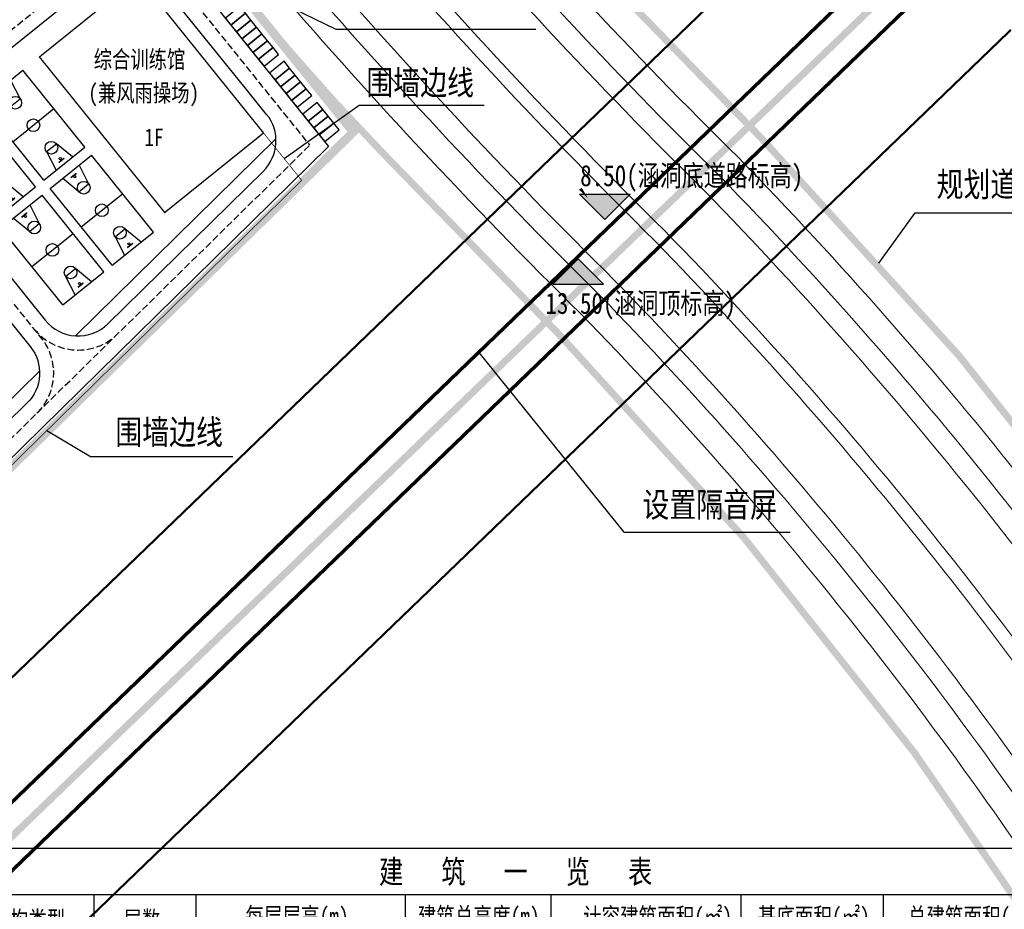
# Model space of a CAD drawing. Extents: x 38389316 to 38391210, y 2479116 to 2480544.
# Tile 31 of 68: x 38390170 to 38390450, y 2479509 to 2479761. Entities that reach past the tile are written whole.
import ezdxf
from ezdxf.enums import TextEntityAlignment as Align

# ---------------------------------------------------------------- set-up
doc = ezdxf.new("R2010")
doc.units = 0
doc.header["$LTSCALE"] = 2
for name, pattern in [('CENTER2', [1.125, 0.75, -0.125, 0.125, -0.125]), ('DASH', [0.35, 0.25, -0.1]), ('TUNNELMIDLINE', [8, 6, -2])]:
    doc.linetypes.add(name, pattern=pattern)
for name, color, linetype in [('0-lunkuo', 7, 'CONTINUOUS'), ('30米环保线', 170, 'CONTINUOUS'), ('DIM_ELEV', 3, 'CONTINUOUS'), ('DIM_SYMB', 3, 'CONTINUOUS'), ('DL_道路红线', 7, 'CONTINUOUS'), ('u-road', 4, 'CONTINUOUS'), ('U_室外车位', 3, 'CONTINUOUS'), ('ZJ', 7, 'CONTINUOUS'), ('围墙', 7, 'CENTER2'), ('文字', 7, 'CONTINUOUS'), ('校内道路中线', 1, 'CONTINUOUS'), ('远期建筑', 141, 'CONTINUOUS'), ('远期红线', 30, 'CONTINUOUS'), ('道路', 33, 'CONTINUOUS')]:
    doc.layers.add(name, color=color, linetype=linetype)
doc.layers.add('1_railway', color=250, linetype='CONTINUOUS', lineweight=13)
doc.layers.add('路边线', color=5, linetype='CONTINUOUS', lineweight=9)
doc.styles.add('-宋体', font='txt', dxfattribs={"width": 0.8})
doc.styles.add('HZTXT', font='txt', dxfattribs={"width": 0.8})
doc.styles.add('中等线体', font='txt', dxfattribs={"width": 0.8})
doc.styles.add('宋体', font='txt', dxfattribs={"width": 0.8, "height": 8})

# ---------------------------------------------------------------- blocks, each defined once
blk = doc.blocks.new('hyvahavb')
at = {"layer": 'DIM_ELEV'}
blk.add_hatch(color=10, dxfattribs=at).paths.add_polyline_path([(-173.18, -4360.83), (-182.18, -4351.83), (-164.18, -4351.83)])
at = {"layer": 'DIM_ELEV', "color": 10}
for p, q in [((-173.18, -4360.83), (-182.18, -4351.83)), ((-182.18, -4351.83), (-164.18, -4351.83)), ((-173.18, -4360.83), (-164.18, -4351.83))]:
    blk.add_line(p, q, dxfattribs=at)
blk = doc.blocks.new('_J1DYT')
at = {"layer": '0-lunkuo'}
for p, q in [((0, 0), (0, 1500)), ((2800, 1500), (0, 1500)), ((1400, 0), (1400, 1500)), ((2800, 0), (2800, 1500)), ((0, 1050), (580, 930)), ((130, 840), (120, 840)), ((120, 660), (120, 840)), ((130, 660), (130, 840)), ((580, 570), (580, 930)), ((2800, 1050), (2220, 930)), ((2220, 570), (2220, 930)), ((2670, 840), (2680, 840)), ((2670, 660), (2670, 840)), ((2680, 660), (2680, 840)), ((580, 570), (0, 450)), ((130, 660), (120, 660)), ((148, 755), (130, 755)), ((148, 750), (130, 750)), ((148, 745), (130, 745)), ((2220, 570), (2800, 450)), ((2652, 755), (2670, 755)), ((2652, 750), (2670, 750)), ((2652, 745), (2670, 745)), ((2670, 660), (2680, 660)), ((2800, 0), (0, 0))]:
    blk.add_line(p, q, dxfattribs=at)
for centre, radius in [((580, 750), 180), ((1400, 750), 180), ((2220, 750), 180), ((178, 750), 30), ((2622, 750), 30)]:
    blk.add_circle(centre, radius, dxfattribs=at)
at = {"layer": '0-lunkuo', "flags": 9}
for tag in ['XSIZE', 'YSIZE']:
    blk.add_attdef(tag, (0, 0), '', height=0.5, rotation=0, dxfattribs=at)
blk = doc.blocks.new('uiiatguaukjb')
at = {"layer": '路边线', "color": 33, "flags": 128}
for points in [[(38390528.56, 2479527.74, 0.050554), (38390374.21, 2479722.36, -0.021162), (38390287.9, 2479814.98, -0.021162)], [(38390475.5, 2479493.77, 0.050415), (38390329.5, 2479677.97, -0.021054), (38390240.04, 2479774.01, -0.021054)]]:
    blk.add_lwpolyline(points, format="xyb", dxfattribs=at)
at = {"layer": '路边线', "color": 0, "flags": 128}
for points in [[(38390522.24, 2479523.69, 0.050537), (38390368.89, 2479717.07, -0.021149), (38390282.2, 2479810.1, -0.021149)], [(38390517.19, 2479520.46, 0.050525), (38390364.63, 2479712.84, -0.021138), (38390277.65, 2479806.2, -0.021138)], [(38390503.72, 2479511.83, 0.05049), (38390353.28, 2479701.57, -0.021111), (38390265.49, 2479795.8, -0.021111)], [(38390500.35, 2479509.68, 0.050481), (38390350.44, 2479698.75, -0.021104), (38390262.45, 2479793.2, -0.021104)], [(38390486.87, 2479501.05, 0.050446), (38390339.08, 2479687.48, -0.021023), (38390250.51, 2479782.54, -0.021023)], [(38390481.82, 2479497.81, 0.050432), (38390334.82, 2479683.25, -0.021066), (38390245.73, 2479778.89, -0.021066)]]:
    blk.add_lwpolyline(points, format="xyb", dxfattribs=at)
blk = doc.blocks.new('A$C6F09652D')
at = {"layer": 'ZJ', "linetype": 'Continuous'}
for p, q in [((0, 292.47), (470.99, 292.47)), ((0, 279.26), (470.99, 279.26)), ((128.68, 0), (128.68, 279.26)), ((157.6, 0), (157.6, 279.26)), ((217.04, 0), (217.04, 279.26)), ((258.35, 0), (258.35, 279.26)), ((312.34, 0), (312.34, 279.26)), ((352.73, 0), (352.73, 279.26))]:
    blk.add_line(p, q, dxfattribs=at)
at = {"layer": 'ZJ', "linetype": 'Continuous', "style": 'HZTXT', "width": 0.8}
for s, height, p in [('建   筑   一   览   表', 6.6096, (248.3, 285.89)), ('每层层高(m)', 5.059, (186.24, 272.81)), ('建筑总高度(m)', 5.059, (237.81, 272.81)), ('计容建筑面积(㎡)', 5.059, (288.57, 272.81)), ('基底面积(㎡)', 5.059, (332.91, 272.81)), ('总建筑面积(㎡)', 5.059, (378.15, 272.81)), ('结构类型', 5.059, (109.96, 272.16)), ('层数', 5.059, (142.22, 272.16))]:
    blk.add_text(s, height=height, rotation=0, dxfattribs=at).set_placement(p, align=Align.MIDDLE)

msp = doc.modelspace()

# ---------------------------------------------------------------- linework, layer by layer
at = {"layer": '1_railway', "color": 8, "lineweight": 0, "ltscale": 500, "const_width": 1}
for points in [[(38391048.977, 2480465.311), (38390816.093, 2480185.71, -0.0235095), (38390489.419, 2479849.197), (38389920.649, 2479300.802, 0.0048692), (38389850.092, 2479233.811, 0.0048692)], [(38391067.197, 2480465.311), (38390826.721, 2480176.594, -0.0235148), (38390499.066, 2479839.051), (38389930.278, 2479290.639, 0.0041485), (38389870.249, 2479233.811, 0.0041485)]]:
    msp.add_lwpolyline(points, format="xyb", dxfattribs=at)
at = {"layer": '1_railway', "color": 8, "linetype": 'DASH', "lineweight": 0, "ltscale": 200, "const_width": 2}
msp.add_lwpolyline([(38391058.087, 2480465.311), (38390821.407, 2480181.152, -0.0235121), (38390494.243, 2479844.124), (38389925.463, 2479295.72, 0.0045096), (38389860.163, 2479233.811, 0.0045096)], format="xyb", dxfattribs=at)
at = {"layer": '30米环保线', "color": 202, "linetype": 'TUNNELMIDLINE', "ltscale": 2, "const_width": 0.6}
msp.add_lwpolyline([(38390367.897, 2479767.425), (38390360.697, 2479760.483), (38390353.497, 2479753.541), (38390346.297, 2479746.599), (38390339.097, 2479739.657), (38390331.897, 2479732.715), (38390324.697, 2479725.773), (38390317.497, 2479718.831), (38390310.297, 2479711.89), (38390303.097, 2479704.948), (38390295.897, 2479698.006), (38390288.697, 2479691.064), (38390281.497, 2479684.122), (38390274.297, 2479677.18), (38390267.097, 2479670.238), (38390259.897, 2479663.296), (38390252.697, 2479656.354), (38390245.497, 2479649.413), (38390238.297, 2479642.471), (38390231.097, 2479635.529), (38390223.897, 2479628.587), (38390216.697, 2479621.645), (38390209.497, 2479614.703), (38390202.297, 2479607.761), (38390195.097, 2479600.819), (38390187.897, 2479593.877), (38390180.697, 2479586.936), (38390173.497, 2479579.994), (38390166.297, 2479573.052)], dxfattribs=at)
at = {"layer": '30米环保线', "color": 202, "linetype": 'TUNNELMIDLINE', "ltscale": 5, "const_width": 0.6}
msp.add_lwpolyline([(38390451.536, 2479758.606), (38390444.336, 2479751.664), (38390437.136, 2479744.722), (38390429.936, 2479737.78), (38390422.736, 2479730.838), (38390415.536, 2479723.896), (38390408.336, 2479716.954), (38390401.136, 2479710.012), (38390393.936, 2479703.071), (38390386.736, 2479696.129), (38390379.536, 2479689.187), (38390372.336, 2479682.245), (38390365.136, 2479675.303), (38390357.935, 2479668.361), (38390350.735, 2479661.419), (38390343.535, 2479654.477), (38390336.335, 2479647.536), (38390329.135, 2479640.594), (38390321.935, 2479633.652), (38390314.735, 2479626.71), (38390307.535, 2479619.768), (38390300.335, 2479612.826), (38390293.135, 2479605.884), (38390285.935, 2479598.942), (38390278.735, 2479592), (38390271.535, 2479585.059), (38390264.335, 2479578.117), (38390257.135, 2479571.175), (38390249.935, 2479564.233), (38390242.735, 2479557.291), (38390235.535, 2479550.349), (38390228.335, 2479543.407), (38390221.135, 2479536.465), (38390213.935, 2479529.523), (38390206.735, 2479522.582), (38390199.535, 2479515.64), (38390192.335, 2479508.698), (38390185.135, 2479501.756)], dxfattribs=at)
at = {"layer": 'DIM_SYMB', "color": 3}
msp.add_lwpolyline([(38390148.168, 2479938.538, 0, 0, 0), (38390331.545, 2479710.764, 0, 0.933, 0), (38390329.35, 2479713.49, 0, 0, 0)], format="xyseb", dxfattribs=at)
at = {"layer": 'DIM_SYMB', "color": 0, "flags": 128}
for points in [[(38390229.446, 2479773.62), (38390259.915, 2479758.825), (38390316.741, 2479758.825)], [(38390245.281, 2479722.06), (38390266.536, 2479737.228), (38390302.034, 2479737.228)], [(38390414.038, 2479692.33), (38390424.326, 2479706.664), (38390480.749, 2479706.664)], [(38390300.559, 2479667.022), (38390341.706, 2479615.994)], [(38390177.971, 2479644.859), (38390190.312, 2479637.516), (38390230.722, 2479637.516)], [(38390341.706, 2479615.994), (38390388.851, 2479616.013), (38390388.851, 2479616.013)]]:
    msp.add_lwpolyline(points, dxfattribs=at)
at = {"layer": 'DL_道路红线', "color": 192, "ltscale": 10, "const_width": 2, "flags": 128}
for points in [[(38390535.718, 2479532.322, 0.0503962), (38390380.848, 2479727.723), (38390330.42, 2479779.635, -0.0232733), (38390295.893, 2479818.656), (38390076.902, 2480090.67, -0.0002298), (38390076.061, 2480091.716)], [(38390013.723, 2480041.576, 0.0002237), (38390014.587, 2480040.502), (38390233.578, 2479768.488, 0.0232733), (38390273.038, 2479723.892), (38390323.466, 2479671.981, -0.0503962), (38390468.344, 2479489.186, -0.0503962)]]:
    msp.add_lwpolyline(points, format="xyb", dxfattribs=at)
at = {"layer": 'u-road', "flags": 128}
for points in [[(38390133.332, 2479880.25), (38390257.908, 2479725.513)], [(38390057.213, 2479528.299), (38390257.908, 2479725.513)]]:
    msp.add_lwpolyline(points, dxfattribs=at)
for points in [[(38390234.206, 2479742.195), (38390210.129, 2479772.102, 0.414217), (38390193.256, 2479773.924), (38390145.273, 2479735.293, 0.4142095), (38390143.451, 2479718.421), (38390177.468, 2479676.168, 0.4434652), (38390195.226, 2479675.134), (38390239.379, 2479718.522, 0.3855557), (38390240.316, 2479734.606), (38390234.206, 2479742.195)], [(38390105.99, 2479752.195), (38390173.226, 2479668.68, -0.385555), (38390172.289, 2479652.595), (38390067.356, 2479549.481, -0.4434648), (38390049.598, 2479550.515), (38389973.259, 2479645.338, -0.4142128), (38389975.081, 2479662.21), (38390089.117, 2479754.018, -0.4142143), (38390105.99, 2479752.195), (38390105.99, 2479752.195, 0.000011), (38390105.99, 2479752.195)]]:
    msp.add_lwpolyline(points, format="xyb", dxfattribs=at)
at = {"layer": 'U_室外车位'}
for points in [[(38390228.59, 2479761.929), (38390230.158, 2479759.982), (38390234.286, 2479763.305), (38390232.718, 2479765.253)], [(38390230.158, 2479759.982), (38390231.725, 2479758.034), (38390235.854, 2479761.358), (38390234.286, 2479763.305)], [(38390231.725, 2479758.034), (38390233.293, 2479756.087), (38390237.421, 2479759.411), (38390235.854, 2479761.358)], [(38390233.293, 2479756.087), (38390234.861, 2479754.14), (38390238.989, 2479757.463), (38390237.421, 2479759.411)], [(38390234.861, 2479754.14), (38390236.429, 2479752.192), (38390240.557, 2479755.516), (38390238.989, 2479757.463)], [(38390236.429, 2479752.192), (38390237.996, 2479750.245), (38390242.125, 2479753.569), (38390240.557, 2479755.516)], [(38390237.996, 2479750.245), (38390239.564, 2479748.298), (38390243.692, 2479751.621), (38390242.125, 2479753.569)], [(38390241.132, 2479746.35), (38390242.7, 2479744.403), (38390246.828, 2479747.727), (38390245.26, 2479749.674)], [(38390242.7, 2479744.403), (38390244.268, 2479742.456), (38390248.396, 2479745.779), (38390246.828, 2479747.727)], [(38390244.268, 2479742.456), (38390245.835, 2479740.508), (38390249.964, 2479743.832), (38390248.396, 2479745.779)], [(38390245.835, 2479740.508), (38390247.403, 2479738.561), (38390251.531, 2479741.885), (38390249.964, 2479743.832)], [(38390247.403, 2479738.561), (38390248.971, 2479736.614), (38390253.099, 2479739.937), (38390251.531, 2479741.885)], [(38390250.539, 2479734.666), (38390252.106, 2479732.719), (38390256.235, 2479736.043), (38390254.667, 2479737.99)], [(38390252.106, 2479732.719), (38390253.674, 2479730.772), (38390257.803, 2479734.095), (38390256.235, 2479736.043)], [(38390253.674, 2479730.772), (38390255.242, 2479728.824), (38390259.37, 2479732.148), (38390257.803, 2479734.095)], [(38390255.242, 2479728.824), (38390256.81, 2479726.877), (38390260.938, 2479730.201), (38390259.37, 2479732.148)]]:
    msp.add_lwpolyline(points, close=True, dxfattribs=at)
at = {"layer": '围墙', "linetype": 'DASH', "ltscale": 6, "const_width": 0.2, "flags": 128}
for points in [[(38390250.251, 2479715.886), (38390239.435, 2479729.323)], [(38390013.433, 2479483.174), (38390250.251, 2479715.886)]]:
    msp.add_lwpolyline(points, dxfattribs=at)
at = {"layer": '校内道路中线', "color": 10, "linetype": 'DASH', "ltscale": 4, "flags": 128}
for points in [[(38390122.128, 2479887.789), (38390252.52, 2479725.826)], [(38390130.302, 2479728.375), (38390203.211, 2479787.074)], [(38390175.093, 2479649.742), (38390252.52, 2479725.826)]]:
    msp.add_lwpolyline(points, dxfattribs=at)
for points in [[(38389960.737, 2479654.513), (38390046.482, 2479548.007, 0.4434648), (38390070.159, 2479546.628), (38390175.093, 2479649.742, 0.385555), (38390176.342, 2479671.188), (38390118.073, 2479743.565)], [(38390174.352, 2479673.659, 0.4434648), (38390198.029, 2479672.281, 0.4434648)]]:
    msp.add_lwpolyline(points, format="xyb", dxfattribs=at)
at = {"layer": '远期建筑', "ltscale": 5, "const_width": 0.4, "flags": 128}
msp.add_lwpolyline([(38390239.435, 2479729.323), (38390203.878, 2479773.488), (38390175.836, 2479750.912), (38390211.394, 2479706.747), (38390239.435, 2479729.323)], dxfattribs=at)
at = {"layer": '远期红线', "color": 222, "linetype": 'CENTER2', "ltscale": 10, "const_width": 2.5, "flags": 128}
msp.add_lwpolyline([(38390264.901, 2479729.581), (38390109.646, 2479922.427), (38390109.23, 2479922.925), (38390099.174, 2479835.353), (38390090.018, 2479755.614), (38390089.574, 2479753.321), (38390087.685, 2479746.141), (38390087.168, 2479744.568), (38390086.338, 2479742.032), (38390084.384, 2479737.279), (38390082.352, 2479732.869), (38390079.285, 2479727.323), (38390075.397, 2479721.295), (38390071.094, 2479715.722), (38390066.159, 2479710.286), (38390059.432, 2479704.206), (38390057.516, 2479702.804), (38390006.515, 2479673.75), (38389912.681, 2479620.301), (38389905.628, 2479616.284), (38389980.759, 2479522.963), (38390013.389, 2479482.431), (38390025.589, 2479495.179)], close=True, dxfattribs=at)
at = {"layer": '道路', "flags": 128}
for points in [[(38390242.955, 2479727.644), (38390186.113, 2479671.787)], [(38390175.936, 2479661.787), (38390117.384, 2479604.25)]]:
    msp.add_lwpolyline(points, dxfattribs=at)

# ---------------------------------------------------------------- block references
at = {"layer": '0-lunkuo', "xscale": 0.01, "yscale": 0.01, "zscale": 0.01, "rotation": 308.8364734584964}
for p in [(38390159.479, 2479737.743), (38390145.458, 2479726.455), (38390178.919, 2479713.596), (38390164.898, 2479702.308)]:
    msp.add_blockref('_J1DYT', p, dxfattribs=at)
at = {"layer": 'DIM_ELEV', "color": 10, "yscale": 0.8, "zscale": 0.8}
for p, xscale, rotation in [((38390474.876, 2483193.464), 0.8, 6.55795981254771e-06), ((38390467.273, 2476204.971), -0.8, 179.9999934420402)]:
    msp.add_blockref('hyvahavb', p, dxfattribs=dict(at, xscale=xscale, rotation=rotation))
at = {"layer": 'ZJ', "linetype": 'Continuous'}
msp.add_blockref('A$C6F09652D', (38390062.694, 2479233.811), dxfattribs=at)
at = {"layer": '路边线', "color": 0}
msp.add_blockref('uiiatguaukjb', (0, 0), dxfattribs=at)

# ---------------------------------------------------------------- texts
at = {"layer": 'DIM_ELEV', "color": 10, "style": '-宋体', "width": 0.8}
for s, p in [('8.50(涵洞底道路标高)', (38390329.311, 2479714.225)), ('13.50(涵洞顶标高)', (38390319.433, 2479677.972))]:
    msp.add_text(s, height=6, rotation=0.00001, dxfattribs=at).set_placement(p)
at = {"layer": 'DIM_SYMB', "color": 0, "style": '宋体', "width": 0.8}
for s, p in [('围墙边线', (38390283.891, 2479740.16)), ('规划道路红线', (38390453.376, 2479711.256)), ('围墙边线', (38390212.644, 2479640.902))]:
    msp.add_text(s, height=7, dxfattribs=at).set_placement(p, align=Align.CENTER)
at = {"layer": 'DIM_SYMB', "color": 0, "insert": (38390346.975, 2479623.379), "char_height": 7, "width": 217.90772, "attachment_point": 4, "style": '宋体'}
msp.add_mtext('设置隔音屏', dxfattribs=at)
at = {"layer": '文字', "style": '中等线体', "width": 0.8}
for s, p in [('综合训练馆', (38390191.231, 2479747.727)), ('(兼风雨操场)', (38390189.708, 2479738.217)), ('1F', (38390205.606, 2479725.602))]:
    msp.add_text(s, height=5, dxfattribs=at).set_placement(p)

doc.saveas('drawing.dxf')
